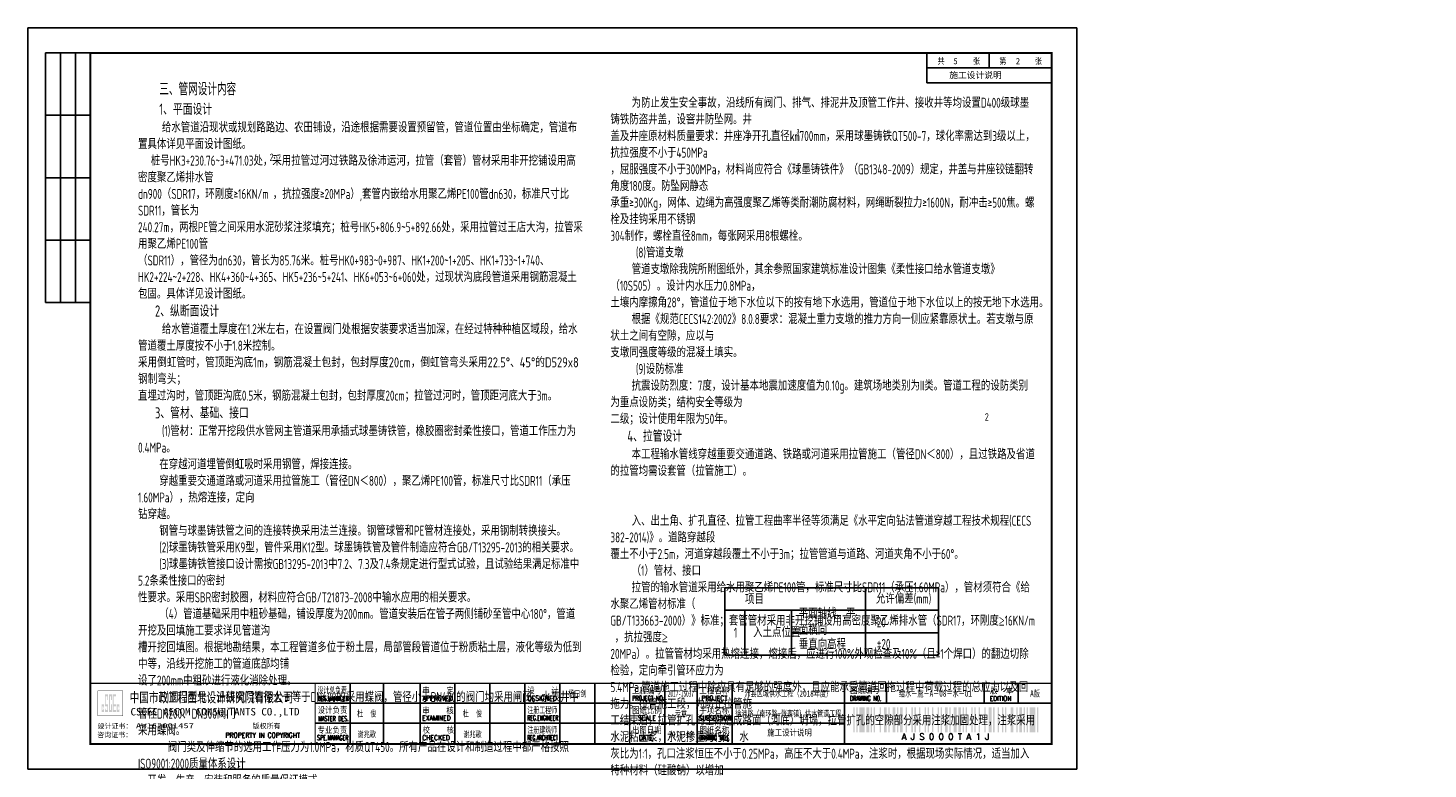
# Paper-space layout 'Layout1' of a CAD drawing. Extents: x 2184 to 6879, y -5477 to -3492.
# Tile 11 of 14: x 4598 to 5159, y -4938 to -4641. Entities that reach past the tile are written whole.
import ezdxf
from ezdxf.enums import TextEntityAlignment as Align

# ---------------------------------------------------------------- set-up
doc = ezdxf.new("R2010")
doc.units = 0
doc.layers.get('0').update_dxf_attribs({"linetype": 'CONTINUOUS'})
doc.layers.add('GPSCOMMON', color=7, linetype='CONTINUOUS')
doc.layers.add('标注', color=7, linetype='CONTINUOUS')
doc.styles.add('gpshz', font='tssdeng.shx', dxfattribs={"width": 0.7, "height": 2.5, "bigfont": 'hztxt.shx'})
doc.styles.get("Standard").update_dxf_attribs({"font": 'rs.shx', "bigfont": 'hztxt.shx'})
doc.styles.add('图签', font='txt', dxfattribs={"width": 0.66})
doc.styles.add('图签 1', font='romanc.shx', dxfattribs={"width": 0.8})
doc.styles.add('图签1', font='romanc.shx', dxfattribs={"width": 0.8})
doc.styles.add('宋体', font='txt')

# ---------------------------------------------------------------- blocks, each defined once
blk = doc.blocks.new('*U28')
at = {"linetype": 'Continuous'}
h = blk.add_hatch(color=0, dxfattribs=at)
h.paths.add_polyline_path([(30.15, 24.21), (30.15, 23.67), (29.79, 23.67), (29.79, 25.06), (30.15, 25.06), (30.15, 24.58), (30.49, 24.58), (30.49, 25.94), (29.45, 25.94), (29.45, 22.84), (30.49, 22.84), (30.49, 24.21)])
h.paths.add_polyline_path([(30.83, 24.21), (30.83, 22.84), (32.1, 22.84), (32.1, 25.94), (31.17, 25.94), (31.17, 29.16), (31.76, 29.16), (31.76, 27.64), (32.1, 27.64), (32.1, 29.98), (30.83, 29.98), (30.83, 25.06), (31.76, 25.06), (31.76, 23.67), (31.17, 23.67), (31.17, 24.21)])
h.paths.add_polyline_path([(33.25, 25.94), (33.25, 23.67), (32.78, 23.67), (32.78, 29.16), (33.25, 29.16), (33.25, 27.64), (33.59, 27.64), (33.59, 29.98), (32.44, 29.98), (32.44, 22.84), (33.59, 22.84), (33.59, 25.94)])
h.paths.add_polyline_path([(35.22, 29.98), (33.93, 29.98), (33.93, 22.84), (35.22, 22.84), (35.22, 23.67), (34.27, 23.67), (34.27, 25.06), (35.22, 25.06), (35.22, 25.94), (34.27, 25.94), (34.27, 29.16), (35.22, 29.16)])
h.paths.add_polyline_path([(36.25, 24.21), (36.25, 23.67), (35.9, 23.67), (35.9, 25.06), (36.25, 25.06), (36.25, 24.58), (36.59, 24.58), (36.59, 25.94), (35.56, 25.94), (35.56, 22.84), (36.59, 22.84), (36.59, 24.21)])
at = {"color": 0}
for p, q in [((7, 287), (7, 187)), ((25, 287), (7, 287)), ((13, 287), (13, 187)), ((19, 287), (19, 187)), ((360, 275), (360, 287)), ((385, 281), (385, 287)), ((410, 275), (410, 287)), ((360, 281), (410, 281)), ((360, 275), (410, 275)), ((25, 262), (7, 262)), ((25, 237), (7, 237)), ((25, 212), (7, 212)), ((25, 187), (7, 187)), ((129, 10.34), (129, 34.34)), ((142.36, 10.34), (142.36, 34.34)), ((157, 10.34), (157, 34.34)), ((171, 10.34), (171, 34.34)), ((185, 10.34), (185, 34.34)), ((199, 10.34), (199, 34.34)), ((213, 10.34), (213, 34.34)), ((227, 10.34), (227, 34.34)), ((255, 10.34), (255, 34.34)), ((268, 10.34), (268, 34.34)), ((282, 10.34), (282, 34.34)), ((327, 34.34), (327, 26.34)), ((343.88, 34.34), (343.88, 26.34)), ((383.01, 26.34), (383.01, 34.34)), ((396.62, 26.34), (396.62, 34.34)), ((115, 26.34), (330, 26.34)), ((327, 26.34), (410, 26.34)), ((327, 10.34), (327, 26.34)), ((115, 18.34), (327, 18.34))]:
    blk.add_line(p, q, dxfattribs=at)
blk.add_lwpolyline([(0, 0), (420, 0), (420, 297), (0, 297)], close=True, dxfattribs=at)
for points, const_width in [([(410, 10), (410, 287), (25, 287), (25, 10), (410, 10)], 0.75), ([(25, 34.34), (410, 34.34)], 0.5), ([(115, 10.34), (115, 34.34)], 0.5), ([(241, 10.34), (241, 34.34)], 0.5), ([(327, 10.34), (327, 26.34)], 0.35), ([(327, 26.34), (410, 26.34)], 0.35)]:
    blk.add_lwpolyline(points, dxfattribs=dict(at, const_width=const_width))
at = {"color": 0, "linetype": 'Continuous', "const_width": 0.107}
blk.add_lwpolyline([(28, 21.34), (38, 21.34), (38, 31.34), (28, 31.34)], close=True, dxfattribs=at)
at = {"color": 0}
for points in [[(330.54, 14.73), (330.54, 24.73), (331.09, 14.73), (331.09, 24.73)], [(331.74, 14.73), (331.74, 24.73), (332.29, 14.73), (332.29, 24.73)], [(332.94, 14.73), (332.94, 24.73), (335.14, 14.73), (335.14, 24.73)], [(335.79, 14.73), (335.79, 24.73), (336.89, 14.73), (336.89, 24.73)], [(337.54, 14.73), (337.54, 24.73), (338.09, 14.73), (338.09, 24.73)], [(338.74, 14.73), (338.74, 24.73), (339.29, 14.73), (339.29, 24.73)], [(341.04, 14.73), (341.04, 24.73), (341.59, 14.73), (341.59, 24.73)], [(342.79, 14.73), (342.79, 24.73), (343.89, 14.73), (343.89, 24.73)], [(344.54, 14.73), (344.54, 24.73), (345.09, 14.73), (345.09, 24.73)], [(346.29, 14.73), (346.29, 24.73), (347.39, 14.73), (347.39, 24.73)], [(348.04, 14.73), (348.04, 24.73), (348.59, 14.73), (348.59, 24.73)], [(349.24, 14.73), (349.24, 24.73), (350.34, 14.73), (350.34, 24.73)], [(351.54, 14.73), (351.54, 24.73), (352.09, 14.73), (352.09, 24.73)], [(353.84, 14.73), (353.84, 24.73), (354.39, 14.73), (354.39, 24.73)], [(355.04, 14.73), (355.04, 24.73), (355.59, 14.73), (355.59, 24.73)], [(356.79, 14.73), (356.79, 24.73), (357.34, 14.73), (357.34, 24.73)], [(359.09, 14.73), (359.09, 24.73), (359.64, 14.73), (359.64, 24.73)], [(360.29, 14.73), (360.29, 24.73), (360.84, 14.73), (360.84, 24.73)], [(362.04, 14.73), (362.04, 24.73), (362.59, 14.73), (362.59, 24.73)], [(364.34, 14.73), (364.34, 24.73), (364.89, 14.73), (364.89, 24.73)], [(365.54, 14.73), (365.54, 24.73), (366.09, 14.73), (366.09, 24.73)], [(367.29, 14.73), (367.29, 24.73), (368.39, 14.73), (368.39, 24.73)], [(369.04, 14.73), (369.04, 24.73), (369.59, 14.73), (369.59, 24.73)], [(370.79, 14.73), (370.79, 24.73), (371.89, 14.73), (371.89, 24.73)], [(372.54, 14.73), (372.54, 24.73), (373.64, 14.73), (373.64, 24.73)], [(374.29, 14.73), (374.29, 24.73), (374.84, 14.73), (374.84, 24.73)], [(375.49, 14.73), (375.49, 24.73), (376.04, 14.73), (376.04, 24.73)], [(377.79, 14.73), (377.79, 24.73), (378.34, 14.73), (378.34, 24.73)], [(378.99, 14.73), (378.99, 24.73), (379.54, 14.73), (379.54, 24.73)], [(380.74, 14.73), (380.74, 24.73), (381.29, 14.73), (381.29, 24.73)], [(383.04, 14.73), (383.04, 24.73), (383.59, 14.73), (383.59, 24.73)], [(384.79, 14.73), (384.79, 24.73), (385.89, 14.73), (385.89, 24.73)], [(386.54, 14.73), (386.54, 24.73), (387.09, 14.73), (387.09, 24.73)], [(388.29, 14.73), (388.29, 24.73), (388.84, 14.73), (388.84, 24.73)], [(390.04, 14.73), (390.04, 24.73), (390.59, 14.73), (390.59, 24.73)], [(391.24, 14.73), (391.24, 24.73), (391.79, 14.73), (391.79, 24.73)], [(393.54, 14.73), (393.54, 24.73), (394.64, 14.73), (394.64, 24.73)], [(395.84, 14.73), (395.84, 24.73), (396.39, 14.73), (396.39, 24.73)], [(397.04, 14.73), (397.04, 24.73), (398.14, 14.73), (398.14, 24.73)], [(398.79, 14.73), (398.79, 24.73), (399.34, 14.73), (399.34, 24.73)], [(399.99, 14.73), (399.99, 24.73), (400.54, 14.73), (400.54, 24.73)], [(401.19, 14.73), (401.19, 24.73), (403.39, 14.73), (403.39, 24.73)], [(404.04, 14.73), (404.04, 24.73), (404.59, 14.73), (404.59, 24.73)], [(404.59, 14.73), (404.59, 24.73), (404.59, 14.73), (404.59, 24.73)], [(404.59, 14.73), (404.59, 24.73), (404.59, 14.73), (404.59, 24.73)], [(404.59, 14.73), (404.59, 24.73), (404.59, 14.73), (404.59, 24.73)], [(404.59, 14.73), (404.59, 24.73), (404.59, 14.73), (404.59, 24.73)], [(404.59, 14.73), (404.59, 24.73), (404.59, 14.73), (404.59, 24.73)], [(404.59, 14.73), (404.59, 24.73), (404.59, 14.73), (404.59, 24.73)], [(404.59, 14.73), (404.59, 24.73), (404.59, 14.73), (404.59, 24.73)], [(404.59, 14.73), (404.59, 24.73), (404.59, 14.73), (404.59, 24.73)], [(404.59, 14.73), (404.59, 24.73), (404.59, 14.73), (404.59, 24.73)], [(404.59, 14.73), (404.59, 24.73), (404.59, 14.73), (404.59, 24.73)], [(404.59, 14.73), (404.59, 24.73), (404.59, 14.73), (404.59, 24.73)], [(404.59, 14.73), (404.59, 24.73), (404.59, 14.73), (404.59, 24.73)], [(404.59, 14.73), (404.59, 24.73), (404.59, 14.73), (404.59, 24.73)], [(404.59, 14.73), (404.59, 24.73), (404.59, 14.73), (404.59, 24.73)], [(404.59, 14.73), (404.59, 24.73), (404.59, 14.73), (404.59, 24.73)], [(404.59, 14.73), (404.59, 24.73), (404.59, 14.73), (404.59, 24.73)], [(404.59, 14.73), (404.59, 24.73), (404.59, 14.73), (404.59, 24.73)]]:
    blk.add_solid(points, dxfattribs=at)
at = {"color": 0, "linetype": 'Continuous'}
for s, height, style, width, p in [('共       张', 2.5, '图签', 0.8, (364.26, 282.49)), ('第       张', 2.5, '图签', 0.8, (389.04, 282.49)), ('中国市政工程西北设计研究院有限公司', 4, '图签', 0.74, (40.74, 26.71)), ('设计总负责', 2.5, '图签', 0.67, (115.98, 30.39)), ('DES.MANAGER', 2, '图签1', 0.55, (116.1, 27.26)), ('APPROVED', 2, '图签 1', 0.75, (158.02, 27.38)), ('审    定', 2.5, '图签', 0.85, (157.92, 30.22)), ('设    计', 2.5, '图签', 0.85, (199.94, 30.25)), ('DESIGNED', 2, '图签 1', 0.78, (199.99, 27.38)), ('PROJECT NO.', 2, '图签 1', 0.6, (241.93, 27.38)), ('工程编号', 2.5, '图签', 0.85, (241.94, 30.2)), ('工程名称', 2.5, '图签', 0.85, (268.91, 30.22)), ('PROJECT', 2, '图签 1', 0.8, (269.68, 27.39)), ('DRAWING NO.', 2, '图签 1', 0.59, (329.18, 27.29)), ('图纸编号', 2.5, '图签', 0.85, (329.28, 30.36)), ('EDITION', 2, '图签 1', 0.75, (385.15, 27.26)), ('版  本', 2.5, '图签', 0.85, (385.33, 30.27)), ('CSCEC AECOM CONSULTANTS CO.,LTD', 3, '图签', 1.07, (41.06, 21.47)), ('设计负责', 2.5, '图签', 0.85, (115.98, 22.4)), ('审    核', 2.5, '图签', 0.85, (157.92, 22.21)), ('注册工程师', 2.5, '图签', 0.68, (200, 22.38)), ('图纸比例', 2.5, '图签', 0.85, (241.94, 22.31)), ('子项名称', 2.5, '图签', 0.85, (268.88, 22.24)), ('专业负责', 2.5, '图签', 0.85, (115.95, 14.38)), ('MASTER DES.', 2, '图签1', 0.57, (116.21, 19.2)), ('校    核', 2.5, '图签', 0.85, (158, 14.42)), ('EXAMINED', 2, '图签 1', 0.79, (157.88, 19.46)), ('注册建筑师', 2.5, '图签', 0.68, (200.02, 14.45)), ('REG.ENGINEER', 2, '图签 1', 0.53, (199.98, 19.5)), ('出图日期', 2.5, '图签', 0.85, (241.87, 14.4)), ('SCALE', 2, '图签 1', 0.8, (244.22, 19.48)), ('SUBSECTION', 2, '图签 1', 0.64, (268.76, 19.39)), ('图纸名称', 2.5, '图签', 0.85, (268.91, 14.33)), ('PROPERTY IN COPYRIGHT', 2, '图签 1', 0.8, (79.11, 12.55)), ('SPE.MANAGER', 2, '图签 1', 0.56, (115.81, 11.53)), ('CHECKED', 2, '图签 1', 0.85, (157.85, 11.55)), ('REG.ARCHITECT', 2, '图签 1', 0.5, (199.98, 11.52)), ('DATE', 2, '图签 1', 0.8, (244.61, 11.52)), ('DRAWING TITLE', 2, '图签 1', 0.5, (268.86, 11.53))]:
    blk.add_text(s, height=height, dxfattribs=dict(at, style=style, width=width)).set_placement(p)
at = {"color": 0, "linetype": 'Continuous', "style": '图签'}
for s, p in [('设计证书：', (27.85, 16.24)), ('版权所有', (89.96, 16.29)), ('咨询证书：', (27.76, 12.7))]:
    blk.add_text(s, height=2, dxfattribs=at).set_placement(p)
at = {"color": 0}
blk.add_text('A J S 0 0 0 T A 1 J ', height=2.5, dxfattribs=at).set_placement((368.31, 14.23), align=Align.TOP_CENTER)
at = {"color": 0, "linetype": 'Continuous', "style": '图签', "flags": 8}
for tag, width, p, p2 in [('设计总负责', 0.611046, (130.25, 28.99), (141.11, 28.99)), ('工程名称', 2.988281, (283.25, 28.99), (325.75, 28.99)), ('图纸编号', 2.575163, (345.13, 28.99), (381.76, 28.99)), ('子项名称', 2.988281, (283.25, 20.99), (325.75, 20.99))]:
    blk.add_attdef(tag, text='', height=2.5, dxfattribs=dict(at, width=width)).set_placement(p, p2, align=Align.FIT)
at = {"color": 0, "linetype": 'Continuous', "ltscale": 0.055, "style": '图签', "flags": 8}
for tag, width, p, p2 in [('审定', 1.617188, (172.25, 28.99), (183.75, 28.99)), ('设计', 1.617188, (214.25, 28.99), (225.75, 28.99)), ('工程编号', 0.738284, (256.25, 28.99), (266.75, 28.99)), ('版本', 1.530605, (397.87, 28.99), (408.75, 28.99)), ('设计负责', 0.763807, (130.25, 20.99), (141.11, 20.99)), ('审核', 1.617188, (172.25, 20.99), (183.75, 20.99)), ('注册工程师', 0.646875, (214.25, 20.99), (225.75, 20.99)), ('图纸比例', 0.738284, (256.25, 20.99), (266.75, 20.99)), ('专业负责', 0.763807, (130.25, 12.65), (141.11, 12.65)), ('校核', 1.617188, (172.25, 12.65), (183.75, 12.65)), ('注册建筑师', 0.646875, (214.25, 12.65), (225.75, 12.65)), ('出图日期', 0.738284, (256.25, 12.65), (266.75, 12.65))]:
    blk.add_attdef(tag, text='', height=2.5, dxfattribs=dict(at, width=width)).set_placement(p, p2, align=Align.FIT)
at = {"color": 0, "linetype": 'Continuous', "style": '图签'}
for tag, p, width in [('设计证书', (43.26, 16.37), 1.55), ('咨询证书', (43.26, 12.88), 0.9)]:
    blk.add_attdef(tag, p, '', height=2, dxfattribs=dict(at, width=width))
at = {"color": 0, "linetype": 'Continuous', "style": '图签', "width": 0.85}
for tag, height, p in [('图纸名称_2_1', 2.2, (305.02, 15.12)), ('图纸名称_1_1', 2.5, (305.02, 13.35)), ('图纸名称_2_2', 2.2, (305.02, 11.51))]:
    blk.add_attdef(tag, text='', height=height, dxfattribs=at).set_placement(p, align=Align.CENTER)
blk = doc.blocks.new('20180504.1559522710')
at = {"color": 0}
blk.add_line((4983.15, -4656.85), (4983.15, -4650.85), dxfattribs=at)
at = {"layer": 'GPSCOMMON'}
for p, q in [((4877.29, -4865.25), (4889.15, -4865.25)), ((4877.29, -4865.25), (4877.29, -4874.25)), ((4889.15, -4865.25), (4903.99, -4865.25)), ((4903.99, -4865.25), (4910.95, -4865.25)), ((4910.95, -4865.25), (4933.62, -4865.25)), ((4933.62, -4865.25), (4962.75, -4865.25)), ((4933.62, -4865.25), (4933.62, -4874.25)), ((4962.75, -4865.25), (4962.75, -4892.25)), ((4877.29, -4874.25), (4889.15, -4874.25)), ((4877.29, -4874.25), (4877.29, -4883.25)), ((4885.2, -4874.25), (4885.2, -4892.25)), ((4889.15, -4874.25), (4903.99, -4874.25)), ((4903.99, -4874.25), (4910.95, -4874.25)), ((4903.99, -4874.25), (4903.99, -4883.25)), ((4903.99, -4874.25), (4910.95, -4874.25)), ((4910.95, -4874.25), (4933.62, -4874.25)), ((4933.62, -4874.25), (4962.75, -4874.25)), ((4933.62, -4874.25), (4933.62, -4883.25)), ((4877.29, -4883.25), (4877.29, -4892.25)), ((4903.99, -4883.25), (4910.95, -4883.25)), ((4903.99, -4883.25), (4903.99, -4892.25)), ((4910.95, -4883.25), (4933.62, -4883.25)), ((4933.62, -4883.25), (4962.75, -4883.25)), ((4933.62, -4883.25), (4933.62, -4892.25)), ((4877.29, -4892.25), (4889.15, -4892.25)), ((4889.15, -4892.25), (4903.99, -4892.25)), ((4903.99, -4892.25), (4910.95, -4892.25)), ((4910.95, -4892.25), (4933.62, -4892.25)), ((4933.62, -4892.25), (4962.75, -4892.25))]:
    blk.add_line(p, q, dxfattribs=at)
ref = blk.add_blockref('*U28', (4598.15, -4937.85))
ref.add_attrib('版本', 'A版', dxfattribs={"color": 0, "height": 2.5, "style": '图签', "width": 0.7, "flags": 8}).set_placement((5001.46, -4908.86), align=Align.CENTER)
ref.add_attrib('图纸编号', '给水－施－A－08－水－01', dxfattribs={"color": 0, "height": 2.5, "style": '图签', "width": 0.7, "flags": 8}).set_placement((4961.59, -4908.86), align=Align.CENTER)
ref.add_attrib('子项名称', '徐沛路（南环路~张寨镇）供水管道工程', dxfattribs={"color": 0, "height": 2.5, "style": '图签', "width": 0.679241, "flags": 8}).set_placement((4881.4, -4916.86), (4923.9, -4916.86), align=Align.FIT)
ref.add_attrib('工程名称', '沛县区域供水工程（2018年度）', dxfattribs={"color": 0, "height": 2.5, "style": '图签', "width": 0.7, "flags": 8}).set_placement((4902.65, -4908.86), align=Align.CENTER)
ref.add_attrib('出图日期', '2018-02', dxfattribs={"color": 0, "height": 2.5, "style": '图签', "width": 0.7, "flags": 8}).set_placement((4859.65, -4925.2), align=Align.CENTER)
ref.add_attrib('图纸比例', '示意', dxfattribs={"color": 0, "height": 2.5, "style": '图签', "width": 0.7, "flags": 8}).set_placement((4859.65, -4916.86), align=Align.CENTER)
ref.add_attrib('工程编号', '2017-JS037', dxfattribs={"color": 0, "height": 2.5, "style": '图签', "width": 0.587346, "flags": 8}).set_placement((4854.4, -4908.86), (4864.9, -4908.86), align=Align.FIT)
ref.add_attrib('设计', '杨日剑', dxfattribs={"color": 0, "height": 2.5, "style": '图签', "width": 0.7, "flags": 8}).set_placement((4818.15, -4908.86), align=Align.CENTER)
ref.add_attrib('校核', '谢兆歌', dxfattribs={"color": 0, "height": 2.5, "style": '图签', "width": 0.7, "flags": 8}).set_placement((4776.15, -4925.2), align=Align.CENTER)
ref.add_attrib('审核', '杜  俊', dxfattribs={"color": 0, "height": 2.5, "style": '图签', "width": 0.7, "flags": 8}).set_placement((4776.15, -4916.86), align=Align.CENTER)
ref.add_attrib('专业负责', '谢兆歌', dxfattribs={"color": 0, "height": 2.5, "style": '图签', "width": 0.7, "flags": 8}).set_placement((4733.83, -4925.2), align=Align.CENTER)
ref.add_attrib('设计负责', '杜  俊', dxfattribs={"color": 0, "height": 2.5, "style": '图签', "width": 0.7, "flags": 8}).set_placement((4733.83, -4916.86), align=Align.CENTER)
ref.add_attrib('设计证书', 'AW162001457', (4641.41, -4921.48), dxfattribs={"color": 0, "height": 2, "style": '图签', "width": 1.55})
ref.add_attrib('图纸名称_1_1', '施工设计说明', dxfattribs={"color": 0, "height": 2.5, "style": '图签', "width": 0.85}).set_placement((4903.17, -4924.5), align=Align.CENTER)
at = {"style": '宋体'}
for s, p in [('5', (4968.79, -4655.38)), ('2', (4993.79, -4655.38))]:
    blk.add_text(s, height=2.5, dxfattribs=at).set_placement(p)
at = {"color": 7, "char_height": 4, "attachment_point": 1, "style": 'gpshz'}
for s, insert, width in [('     {\\H1.25x;\\C256;三、管网设计内容\\P    \\Ftssdeng|c0;\\H0.9x;1\\Ftssdeng,hztxt|c134;、平面设计\\Ftssdeng|c134;\\P     \\Ftssdeng,hztxt|c134;\\H0.8888x;给水管道沿现状或规划路路边、农田铺设，沿途根据需要设置预留管，管道位置由坐标确定，管道布置具体详见平面设计图纸。\\P\\C1;   桩号\\Ftssdeng|c0;HK3+230.76~3+471.03\\Ftssdeng,hztxt|c134;处，采用拉管\\W0.8;过河过铁路及徐沛运河\\W0.7;，拉管（套管）管材采用非开挖铺设用高密度聚乙烯排水管\\Pdn900（SDR17，环刚度≥16KN/m ，抗拉强度≥20MPa）,套管内嵌给水用聚乙烯PE100管dn630，标准尺寸比SDR11，管长为\\P\\Ftssdeng|c134;240.27\\Ftssdeng,hztxt|c134;m，两根PE管之间采用水泥砂浆注浆填充；桩号\\Ftssdeng|c0;HK5+806.9~5+892.66\\Ftssdeng,hztxt|c134;处，采用拉管过王店大沟，拉管采用聚乙烯\\Ftssdeng|c0;PE100\\Ftssdeng,hztxt|c134;管\\P（\\Ftssdeng|c0;SDR11\\Ftssdeng,hztxt|c134;），管径为\\Ftssdeng|c0;dn\\Ftssdeng|c134;63\\Ftssdeng|c0;0\\Ftssdeng,hztxt|c134;，管长为\\Ftssdeng|c134;85.76\\Ftssdeng,hztxt|c134;米。桩号\\Ftssdeng|c0;HK\\Ftssdeng|c134;0\\Ftssdeng|c0;+\\Ftssdeng|c134;983\\Ftssdeng|c0;~\\Ftssdeng|c134;0\\Ftssdeng|c0;+\\Ftssdeng|c134;987\\Ftssdeng,hztxt|c134;、\\Ftssdeng|c0;H\\Ftssdeng|c134;K1\\Ftssdeng|c0;+\\Ftssdeng|c134;200\\Ftssdeng|c0;~\\Ftssdeng|c134;1\\Ftssdeng|c0;+\\Ftssdeng|c134;205\\Ftssdeng,hztxt|c134;、\\Ftssdeng|c0;H\\Ftssdeng|c134;K1\\Ftssdeng|c0;+\\Ftssdeng|c134;733\\Ftssdeng|c0;~\\Ftssdeng|c134;1\\Ftssdeng|c0;+\\Ftssdeng|c134;740\\Ftssdeng,hztxt|c134;、\\P\\Ftssdeng|c0;H\\Ftssdeng|c134;K2\\Ftssdeng|c0;+\\Ftssdeng|c134;224\\Ftssdeng|c0;~\\Ftssdeng|c134;2\\Ftssdeng|c0;+\\Ftssdeng|c134;228\\Ftssdeng,hztxt|c134;、\\Ftssdeng|c0;H\\Ftssdeng|c134;K4\\Ftssdeng|c0;+\\Ftssdeng|c134;360\\Ftssdeng|c0;~\\Ftssdeng|c134;4\\Ftssdeng|c0;+\\Ftssdeng|c134;365\\Ftssdeng,hztxt|c134;、\\Ftssdeng|c0;H\\Ftssdeng|c134;K5\\Ftssdeng|c0;+\\Ftssdeng|c134;236\\Ftssdeng|c0;~\\Ftssdeng|c134;5\\Ftssdeng|c0;+\\Ftssdeng|c134;241\\Ftssdeng,hztxt|c134;、\\Ftssdeng|c0;H\\Ftssdeng|c134;K6\\Ftssdeng|c0;+\\Ftssdeng|c134;053\\Ftssdeng|c0;~\\Ftssdeng|c134;6\\Ftssdeng|c0;+\\Ftssdeng|c134;060\\Ftssdeng,hztxt|c134;处，过现状沟底段管道采用钢筋混凝土\\P包固。具体详见设计图纸。\\Ftssdeng|c134;\\P    \\H1.125x;\\C256;2\\Ftssdeng,hztxt|c134;、纵断面设计\\Ftssdeng|c134;\\P     \\Ftssdeng,hztxt|c134;\\H0.8889x;\\C1;给水管道覆土厚度在\\Ftssdeng|c0;1.\\Ftssdeng|c134;2\\Ftssdeng,hztxt|c134;米左右，在设置阀门处根据安装要求适当加深，在经过特种种植区域段，给水管道覆土厚度按不小于\\Ftssdeng|c0;1.8\\Ftssdeng,hztxt|c134;米控制。\\W0.8;\\P采用倒虹管时，管顶距沟底\\Ftssdeng|c0;1\\Ftssdeng,hztxt|c134;m，钢筋混凝土包封，包封厚度\\Ftssdeng (3)|c0;20cm\\Ftssdeng,hztxt|c134;，倒虹管弯头采用\\Ftssdeng|c134;22.5\\Ftssdeng|c0;°\\Ftssdeng,hztxt|c134;、\\Ftssdeng|c134;45\\Ftssdeng|c0;°\\Ftssdeng,hztxt|c134;的\\Ftssdeng|c0;D\\Ftssdeng|c134;529\\Ftssdeng|c0;x\\Ftssdeng|c134;8\\Ftssdeng,hztxt|c134;钢制弯头；\\H0.9999x;\\W0.7;\\P直埋过沟时，管顶距沟底\\Ftssdeng|c0;0.5\\Ftssdeng,hztxt|c134;米，钢筋混凝土包封，包封厚度\\Ftssdeng|c0;20cm\\Ftssdeng,hztxt|c134;；拉管过河时，管顶距河底大于\\Ftssdeng|c0;3m\\Ftssdeng,hztxt|c134;。\\Ftssdeng|c134;\\P    \\H1.125x;\\C256;3\\Ftssdeng,hztxt|c134;、管材、基础、接口\\Ftssdeng|c134;\\P     \\Ftssdeng|c0;\\H0.8889x;(1)\\Ftssdeng,hztxt|c134;管材：正常开挖段供水管网主管道采用承插式球墨铸铁管，橡胶圈密封柔性接口，管道工作压力为\\Ftssdeng|c0;0.4MPa\\Ftssdeng,hztxt|c134;。\\Ftssdeng|c134;\\P     \\Ftssdeng,hztxt|c134;在穿越河道埋管倒虹吸时采用钢管，焊接连接。\\Ftssdeng|c134;\\P     \\Ftssdeng,hztxt|c134;穿越重要交通道路或河道采用拉管施工（管径\\Ftssdeng|c0;DN\\Ftssdeng,hztxt|c134;＜\\Ftssdeng|c0;800\\Ftssdeng,hztxt|c134;），聚乙烯\\Ftssdeng|c0;PE100\\Ftssdeng,hztxt|c134;管，标准尺寸比\\Ftssdeng|c0;SDR11\\Ftssdeng,hztxt|c134;（承压\\Ftssdeng|c0;1.60MPa\\Ftssdeng,hztxt|c134;），热熔连接，定向\\P钻穿越。\\Ftssdeng|c134;\\P     \\Ftssdeng,hztxt|c134;钢管与球墨铸铁管之间的连接转换采用法兰连接。钢管球管和\\Ftssdeng|c0;PE\\Ftssdeng,hztxt|c134;管材连接处，采用钢制转换接头。\\Ftssdeng|c134;\\P     \\Ftssdeng|c0;(2)\\Ftssdeng,hztxt|c134;球墨铸铁管采用\\Ftssdeng|c0;K9\\Ftssdeng,hztxt|c134;型，管件采用\\Ftssdeng|c0;K12\\Ftssdeng,hztxt|c134;型。球墨铸铁管及管件制造应符合\\Ftssdeng|c0;GB/T13295-2013\\Ftssdeng,hztxt|c134;的相关要求。\\Ftssdeng|c134;\\P     \\Ftssdeng|c0;(3)\\Ftssdeng,hztxt|c134;球墨铸铁管接口设计需按\\Ftssdeng|c0;GB13295-2013\\Ftssdeng,hztxt|c134;中\\Ftssdeng|c0;7.2\\Ftssdeng,hztxt|c134;、\\Ftssdeng|c0;7.3\\Ftssdeng,hztxt|c134;及\\Ftssdeng|c0;7.4\\Ftssdeng,hztxt|c134;条规定进行型式试验，且试验结果满足标准中\\Ftssdeng|c0;5.2\\Ftssdeng,hztxt|c134;条柔性接口的密封\\P性要求。采用\\Ftssdeng|c0;SBR\\Ftssdeng,hztxt|c134;密封胶圈，材料应符合\\Ftssdeng|c0;GB/T21873-2008\\Ftssdeng,hztxt|c134;中输水应用的相关要求。\\Ftssdeng|c134;\\P     \\Ftssdeng,hztxt|c134;（\\Ftssdeng|c0;4\\Ftssdeng,hztxt|c134;）管道基础采用中粗砂基础，铺设厚度为\\Ftssdeng|c0;200mm\\Ftssdeng,hztxt|c134;。管道安装后在管子两侧铺砂至管中心\\Ftssdeng|c0;180°\\Ftssdeng,hztxt|c134;，管道开挖及回填施工要求详见管道沟\\P槽开挖回填图。根据地勘结果，本工程管道多位于粉土层，局部管段管道位于粉质粘土层，液化等级为低到中等，沿线开挖施工的管道底部均铺\\P设了\\Ftssdeng|c0;200mm\\Ftssdeng,hztxt|c134;中粗砂进行液化消除处理。\\Ftssdeng|c134;\\P     \\Ftssdeng|c0;(5)\\Ftssdeng,hztxt|c134;阀门型号：沿线阀门管径大于等于\\Ftssdeng|c0;DN400\\Ftssdeng,hztxt|c134;的采用蝶阀，管径小于\\Ftssdeng|c0;DN400\\Ftssdeng,hztxt|c134;的阀门均采用闸阀，水表井中管径\\Ftssdeng|c0;DN200\\Ftssdeng,hztxt|c134;、\\Ftssdeng|c0;DN300\\Ftssdeng,hztxt|c134;阀门\\P采用蝶阀。\\P       阀门类及伸缩节的选用工作压力为\\Ftssdeng|c0;1.0MPa\\Ftssdeng,hztxt|c134;，材质\\Ftssdeng|c0;QT450\\Ftssdeng,hztxt|c134;。所有产品在设计和制造过程中都严格按照\\Ftssdeng|c0; ISO9001:2000\\Ftssdeng,hztxt|c134;质量体系设计\\P、开发、生产、安装和服务的质量保证模式。\\Ftssdeng|c134;\\P     \\Ftssdeng|c0;(6)\\Ftssdeng,hztxt|c134;输水干管的隆起点设置排气阀，最低点设置排水阀，设置泄水阀时泄水管就近接入雨水井或河道。\\Ftssdeng|c134;\\P     \\Ftssdeng|c0;\\C1;(7)\\Ftssdeng,hztxt|c134;阀门井采用钢筋混凝土结构。\\Ftssdeng|c0;DN200\\Ftssdeng,hztxt|c134;，\\Ftssdeng|c0;DN300\\Ftssdeng,hztxt|c134;闸阀，采用\\Ftssdeng|c0;1300\\Ftssdeng,hztxt|c134;×\\Ftssdeng|c0;1300\\Ftssdeng,hztxt|c134;矩形立式闸阀井；\\Ftssdeng|c0;DN\\Ftssdeng|c134;5\\Ftssdeng|c0;00\\Ftssdeng,hztxt|c134;蝶阀，采用\\Ftssdeng|c0;1800\\Ftssdeng,hztxt|c134;×\\Ftssdeng|c0;2600\\Ftssdeng,hztxt|c134;矩\\P形卧式蝶阀井；\\Ftssdeng|c0;DN\\Ftssdeng|c134;5\\Ftssdeng|c0;00\\Ftssdeng,hztxt|c134;×\\Ftssdeng|c0;DN80\\Ftssdeng,hztxt|c134;复合排气阀，采用\\Ftssdeng|c0;1200\\Ftssdeng,hztxt|c134;×\\Ftssdeng|c0;1200\\Ftssdeng,hztxt|c134;矩形排气阀井；\\Ftssdeng|c0;DN\\Ftssdeng|c134;5\\Ftssdeng|c0;00\\Ftssdeng,hztxt|c134;×\\Ftssdeng|c0;DN200\\Ftssdeng,hztxt|c134;排泥三通，对应\\Ftssdeng|c0;1300\\Ftssdeng,hztxt|c134;×\\Ftssdeng|c0;1300\\Ftssdeng,hztxt|c134;矩形立\\P式阀门井，\\Ftssdeng|c0;㎦1000\\Ftssdeng,hztxt|c134;圆形砖砌排泥湿井。套管井采用钢筋混凝土结构，套管井尺寸与输水管道阀门尺寸一致，做法参见阀门井做法。阀门井、排\\P气井及排泥湿井做法详见国家建筑标准设计图集《市政给水管道工程及附属设施》（\\Ftssdeng|c0;07MS101-2\\Ftssdeng,hztxt|c134;）。}', (4642.23, -4662.85), 177.8555), ('     {\\C256;为防止发生安全事故，沿线所有阀门、排气、排泥井及顶管工作井、接收井等均设置\\Ftssdeng|c0;D400\\Ftssdeng,hztxt|c134;级球墨铸铁防盗井盖，设窨井防坠网。井\\P盖及井座原材料质量要求：井座净开孔直径\\Ftssdeng|c0;\\C0;㎦\\C256;700mm\\Ftssdeng,hztxt|c134;，采用球墨铸铁\\Ftssdeng|c0;QT500-7\\Ftssdeng,hztxt|c134;，球化率需达到\\Ftssdeng|c0;3\\Ftssdeng,hztxt|c134;级以上，抗拉强度不小于\\Ftssdeng|c0;450MPa\\P\\Ftssdeng,hztxt|c134;，屈服强度不小于\\Ftssdeng|c0;300MPa\\Ftssdeng,hztxt|c134;，材料尚应符合《球墨铸铁件》（\\Ftssdeng|c0;GB1348-2009\\Ftssdeng,hztxt|c134;）规定，井盖与井座铰链翻转角度\\Ftssdeng|c0;180\\Ftssdeng,hztxt|c134;度。防坠网静态\\P承重≥\\Ftssdeng|c0;300Kg\\Ftssdeng,hztxt|c134;，网体、边绳为高强度聚乙烯等类耐潮防腐材料，网绳断裂拉力≥\\Ftssdeng|c0;1600N\\Ftssdeng,hztxt|c134;，耐冲击≥\\Ftssdeng|c0;500\\Ftssdeng,hztxt|c134;焦。螺栓及挂钩采用不锈钢\\P\\Ftssdeng|c0;304\\Ftssdeng,hztxt|c134;制作，螺栓直径\\Ftssdeng|c0;8mm\\Ftssdeng,hztxt|c134;，每张网采用\\Ftssdeng|c0;8\\Ftssdeng,hztxt|c134;根螺栓。\\Ftssdeng|c134;\\P     \\Ftssdeng|c0; (8)\\Ftssdeng,hztxt|c134;管道支墩\\P     管道支墩除我院所附图纸外，其余参照国家建筑标准设计图集《柔性接口给水管道支墩》（\\Ftssdeng|c0;10S505\\Ftssdeng,hztxt|c134;）。设计内水压力\\Ftssdeng|c0;0.8MPa\\Ftssdeng,hztxt|c134;，\\P土壤内摩擦角\\Ftssdeng|c0;28°\\Ftssdeng,hztxt|c134;，管道位于地下水位以下的按有地下水选用，管道位于地下水位以上的按无地下水选用。\\Ftssdeng|c134;\\P     \\Ftssdeng,hztxt|c134;根据《规范\\Ftssdeng|c0;CECS142:2002\\Ftssdeng,hztxt|c134;》\\Ftssdeng|c0;8.0.8\\Ftssdeng,hztxt|c134;要求：混凝土重力支墩的推力方向一侧应紧靠原状土。若支墩与原状土之间有空隙，应以与\\P支墩同强度等级的混凝土填实。\\Ftssdeng|c134;\\P     \\Ftssdeng|c0;\\C1; (\\Ftssdeng|c134;9\\Ftssdeng|c0;)\\Ftssdeng,hztxt|c134;设防标准\\P     抗震设防烈度：7度，设计基本地震加速度值为0.10g。建筑场地类别为II类。管道工程的设防类别为重点设防类；结构安全等级为\\P二级；设计使用年限为50年。\\P    \\Ftssdeng|c134;\\H1.125x;4\\Ftssdeng,hztxt|c134;、拉管设计\\Ftssdeng|c134;\\H0.8889x;\\P     \\Ftssdeng,hztxt|c134;本工程输水管线穿越重要交通道路、铁路或河道采用拉管施工（管径\\Ftssdeng|c0;DN\\Ftssdeng,hztxt|c134;＜\\Ftssdeng|c0;800\\Ftssdeng,hztxt|c134;），且过铁路及省道的拉管均需设套管（拉管施工）。\\Ftssdeng|c134;\\P\\P\\Ftssdeng|c134;\\P     \\Ftssdeng,hztxt|c134;入、出土角、扩孔直径、拉管工程曲率半径等须满足《水平定向钻法管道穿越工程技术规程(CECS 382-2014)》。道路穿越段\\P覆土不小于\\Ftssdeng|c0;2.5m\\Ftssdeng,hztxt|c134;，河道穿越段覆土不小于\\Ftssdeng|c0;3m\\Ftssdeng,hztxt|c134;；拉管管道与道路、河道夹角不小于\\Ftssdeng|c0;60°\\Ftssdeng,hztxt|c134;。\\Ftssdeng|c134;\\P     \\Ftssdeng,hztxt|c134;（\\Ftssdeng|c0;1\\Ftssdeng,hztxt|c134;）管材、接口\\Ftssdeng|c134;\\P     \\Ftssdeng,hztxt|c134;拉管的输水管道采用给水用聚乙烯\\Ftssdeng|c0;PE100\\Ftssdeng,hztxt|c134;管，标准尺寸比\\Ftssdeng|c0;SDR11\\Ftssdeng,hztxt|c134;（承压\\Ftssdeng|c0;1.60MPa\\Ftssdeng,hztxt|c134;），管材须符合《给水聚乙烯管材标准（\\P\\Ftssdeng|c0;GB/T133663-2000\\Ftssdeng,hztxt|c134;）》标准；\\C256;套管管材采用非开挖铺设用高密度聚乙烯排水管（SDR\\Ftssdeng,hztxt|c186;17\\Ftssdeng,hztxt|c134;，环刚度\\fTimes New Roman|b0|i0|c0|p18;≥\\Ftssdeng,hztxt|c134;16KN/m  ，抗拉强度\\fTimes New Roman|b0|i0|c0|p18;≥\\P\\Ftssdeng,hztxt|c134;20MPa）。拉管管材均\\C1;采用热熔连接，熔接后，应进行\\Ftssdeng|c0;100%\\Ftssdeng,hztxt|c134;外观检查及\\Ftssdeng|c0;10%\\Ftssdeng,hztxt|c134;（且≥\\Ftssdeng|c0;1\\Ftssdeng,hztxt|c134;个焊口）的翻边切除检验，定向牵引管环应力为\\P\\Ftssdeng|c0;5.4MPa\\Ftssdeng|c134;,\\Ftssdeng,hztxt|c134;管道施工过程中除应具有足够的强度外，且应能承受管道回拖过程中荷载过程的总应力以及回拖力。拉管施工段，为防止拉管施\\P工结束后，拉管扩孔的空隙造成路面（河底）坍塌，拉管扩孔的空隙部分采用注浆加固处理，注浆采用水泥粘土浆，水泥掺量为\\Ftssdeng|c0;15%\\Ftssdeng,hztxt|c134;，水\\P灰比为\\Ftssdeng|c0;1:1\\Ftssdeng,hztxt|c134;，孔口注浆恒压不小于\\Ftssdeng|c0;0.25MPa\\Ftssdeng,hztxt|c134;，高压不大于\\Ftssdeng|c0;0.4MPa\\Ftssdeng,hztxt|c134;，注浆时，根据现场实际情况，适当加入特种材料（硅酸钠）以增加\\P可灌性和早期强度。拉管施工中工作坑的大小、支撑方式等由施工单位根据所采用的拉管设备等在施工组织设计中确定。\\C256;输水管道与套管\\P之间的空隙采用水泥砂浆填充，套管两端套管与工作管之间空隙用高密度聚乙烯\\C1;材料焊接封堵。\\Ftssdeng|c134;\\P     \\Ftssdeng,hztxt|c134;\\C256;（\\Ftssdeng|c0;2\\Ftssdeng,hztxt|c134;）其他\\Ftssdeng|c134;\\P     \\Ftssdeng|c0;a\\Ftssdeng,hztxt|c134;、管道采用拉管施工时，控制管道高程不影响现状其他管线设施。\\Ftssdeng|c134;\\P     \\Ftssdeng|c0;b\\Ftssdeng,hztxt|c134;、拉管管道的允许偏差应符合下表规定：}', (4831.41, -4668.82), 170)]:
    blk.add_mtext(s, dxfattribs=dict(at, insert=insert, width=width))
at = {"layer": 'GPSCOMMON', "color": 6, "char_height": 3, "width": 2.1188, "attachment_point": 4, "style": 'gpshz'}
for insert in [(4694.86, -4692.71), (4981.31, -4796.77)]:
    blk.add_mtext('{\\Ftssdeng|c134;2}', dxfattribs=dict(at, insert=insert))
at = {"layer": 'GPSCOMMON', "char_height": 4, "style": 'gpshz'}
for s, insert, width, attachment_point in [('项目', (4885.33, -4869.75), 33.8226, 4), ('允许偏差{\\Ftssdeng|c134;(mm)}', (4937.76, -4869.75), 29.69, 4), ('平面轴线、平面横向', (4906.87, -4878.76), 26.1561, 4), ('{\\Ftssdeng|c134;20}', (4938.1, -4879.03), 17.4037, 4), ('{\\Ftssdeng|c186;1}', (4882.17, -4883.23), 7.0556, 6), ('入土点位置', (4888.58, -4883.03), 19.2759, 4), ('垂直向高程', (4906.87, -4887.75), 19.6615, 4), ('{\\Ftssdeng|c134;±20}', (4938.1, -4887.75), 17.4037, 4)]:
    blk.add_mtext(s, dxfattribs=dict(at, insert=insert, width=width, attachment_point=attachment_point))
at = {"layer": '标注', "color": 7, "lineweight": -3, "style": '宋体'}
blk.add_text('施工设计说明', height=2.5, dxfattribs=at).set_placement((4967.12, -4661))

psp = doc.layouts.get("Layout1")

# ---------------------------------------------------------------- block references
at = {"layer": 'GPSCOMMON'}
psp.add_blockref('20180504.1559522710', (0, 0), dxfattribs=at)

doc.saveas('drawing.dxf')
